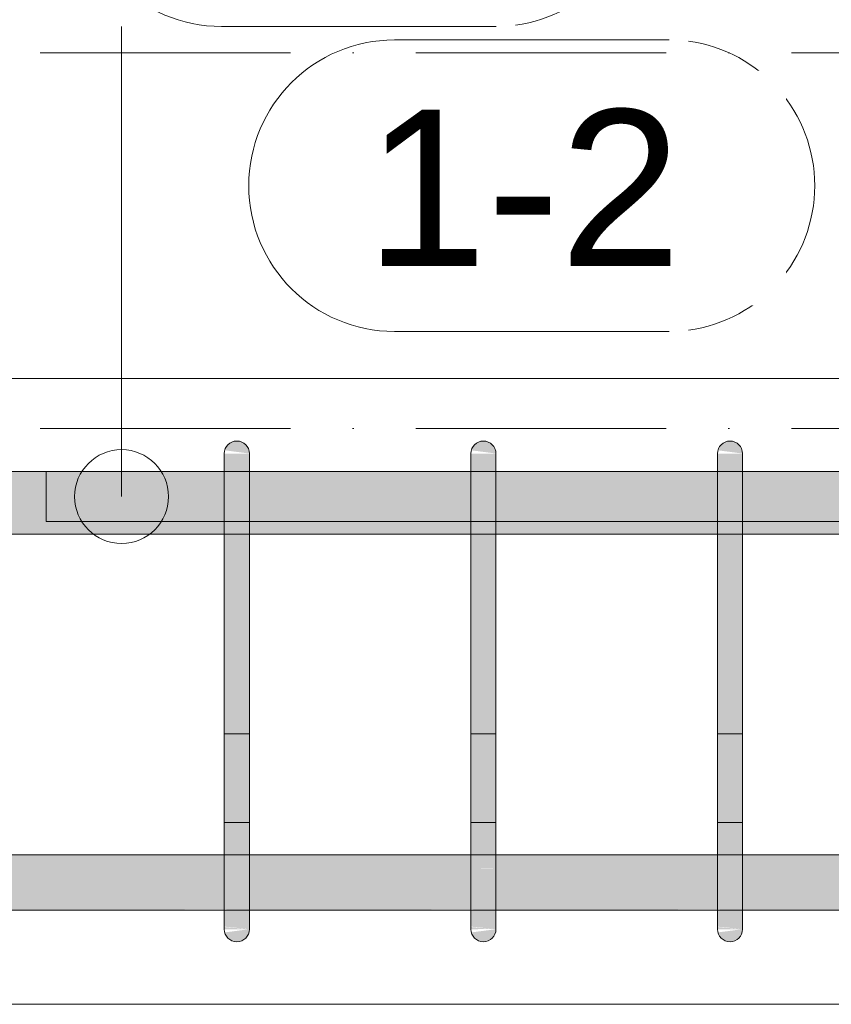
# Model space of a CAD drawing. Header units: millimetres. Extents: x -25607 to 9385, y 1894 to 10168.
# Tile 128 of 181: x 3334 to 3658, y 5620 to 6013. Entities that reach past the tile are written whole.
import ezdxf

# ---------------------------------------------------------------- set-up
doc = ezdxf.new("R2010")
doc.units = ezdxf.units.MM
doc.linetypes.add('Čerchovaná', pattern=[150, 100, -25, 0, -25])
for name, color, linetype, lineweight in [('A-FLOR-LEVL', 51, 'Continuous', 5), ('S-BEAM', 12, 'Continuous', 9), ('S-RBAR', 171, 'Continuous', 5), ('S-RBAR-IDEN', 171, 'Continuous', 5)]:
    doc.layers.add(name, color=color, linetype=linetype, lineweight=lineweight)
doc.styles.add('Arial_1', font='arial.ttf', dxfattribs={"height": 62.5})

# ---------------------------------------------------------------- blocks, each defined once
blk = doc.blocks.new('Popisek výztuže - _Typ_ množství_LEVÝ-573731-V5')
at = {"layer": 'S-RBAR-IDEN'}
for p, q in [((-16348.87, 6003.76), (-16458.56, 6003.76)), ((-16458.56, 5887.33), (-16348.87, 5887.33))]:
    blk.add_line(p, q, dxfattribs=at)
for centre, start, end in [((-16458.56, 5945.54), 90, 270), ((-16348.87, 5945.54), 277.6434, 82.3566)]:
    blk.add_arc(centre, 58.22, start, end, dxfattribs=at)
blk = doc.blocks.new('Popisek výztuže - _Typ_ množství_PRAVÝ-500031-V5')
at = {"layer": 'S-RBAR-IDEN'}
for p, q in [((-9208.82, 5575.12), (-9318.52, 5575.12)), ((-9318.52, 5458.68), (-9208.82, 5458.68))]:
    blk.add_line(p, q, dxfattribs=at)
for centre, start, end in [((-9318.52, 5516.9), 90, 270), ((-9208.82, 5516.9), 277.6434, 82.3566)]:
    blk.add_arc(centre, 58.22, start, end, dxfattribs=at)

msp = doc.modelspace()

# ---------------------------------------------------------------- hatches: boundary and pattern name
at = {"layer": 'S-RBAR'}
for points in [[(3425.75, 5840), (3425.58, 5841.29), (3425.08, 5842.5), (3424.29, 5843.54), (3423.25, 5844.33), (3422.04, 5844.83), (3420.75, 5845), (3419.46, 5844.83), (3418.25, 5844.33), (3417.22, 5843.54), (3416.42, 5842.5), (3415.92, 5841.29), (3425.58, 5840.02)], [(3524.27, 5840), (3524.1, 5841.29), (3523.6, 5842.5), (3522.8, 5843.54), (3521.77, 5844.33), (3520.56, 5844.83), (3519.27, 5845), (3517.97, 5844.83), (3516.77, 5844.33), (3515.73, 5843.54), (3514.94, 5842.5), (3514.44, 5841.29), (3523.67, 5840.08)], [(3622.79, 5840), (3622.62, 5841.29), (3622.12, 5842.5), (3621.32, 5843.54), (3620.29, 5844.33), (3619.08, 5844.83), (3617.79, 5845), (3616.49, 5844.83), (3615.29, 5844.33), (3614.25, 5843.54), (3613.46, 5842.5), (3612.96, 5841.29), (3622.62, 5840.02)], [(3425.75, 5815), (3425.75, 5840), (3415.75, 5840), (3415.75, 5815)], [(3514.27, 5815), (3524.27, 5815), (3524.27, 5840), (3514.27, 5840), (3514.27, 5819.55)], [(3622.79, 5815), (3622.79, 5840), (3612.79, 5840), (3612.79, 5815)], [(3425.75, 5675), (3425.75, 5815), (3415.75, 5815), (3415.75, 5675)], [(3523.67, 5675), (3524.27, 5675), (3524.27, 5815), (3514.27, 5815), (3514.27, 5675)], [(3622.79, 5675), (3622.79, 5815), (3612.79, 5815), (3612.79, 5675)], [(3420.75, 5645), (3422.04, 5645.17), (3423.25, 5645.67), (3424.29, 5646.46), (3425.08, 5647.5), (3425.58, 5648.71), (3425.58, 5649.98), (3415.92, 5648.71), (3416.42, 5647.5), (3417.22, 5646.46), (3418.25, 5645.67), (3419.46, 5645.17)], [(3519.27, 5645), (3520.56, 5645.17), (3521.77, 5645.67), (3522.8, 5646.46), (3523.67, 5647.66), (3524.1, 5648.71), (3524.27, 5650), (3514.44, 5648.71), (3514.94, 5647.5), (3515.73, 5646.46), (3516.77, 5645.67), (3517.97, 5645.17)], [(3617.79, 5645), (3619.08, 5645.17), (3620.29, 5645.67), (3621.32, 5646.46), (3622.12, 5647.5), (3622.62, 5648.71), (3622.62, 5649.98), (3612.96, 5648.71), (3613.46, 5647.5), (3614.25, 5646.46), (3615.29, 5645.67), (3616.49, 5645.17)]]:
    msp.add_hatch(color=256, dxfattribs=at).paths.add_polyline_path(points)
h = msp.add_hatch(color=256, dxfattribs=at)
h.paths.add_polyline_path([(4312.06, 5807.8), (4316.94, 5807.8), (4316.94, 5832.8), (4312.06, 5832.8), (4312.06, 5807.92)])
h.paths.add_polyline_path([(4235, 5807.8), (4254.15, 5807.92), (4254.15, 5832.8), (4235, 5832.8), (4235, 5807.92)])
h.paths.add_polyline_path([(7996.39, 5807.8), (7996.39, 5832.8), (7652.49, 5832.8), (7652.49, 5807.8), (7913.7, 5807.8)])
h.paths.add_polyline_path([(4740.74, 5807.8), (4819.86, 5807.92), (4819.86, 5832.8), (4740.74, 5832.8), (4740.74, 5807.92)])
h.paths.add_polyline_path([(1019.44, 5807.8), (1209.04, 5807.8), (1209.04, 5832.8), (1019.44, 5832.8), (1019.44, 5815)])
h.paths.add_polyline_path([(8024.44, 5807.8), (8024.44, 5832.8), (8014.39, 5832.8), (8014.39, 5807.8)])
h.paths.add_polyline_path([(4665.08, 5807.8), (4730.74, 5807.92), (4730.74, 5832.8), (4651.63, 5832.8), (4651.63, 5807.8)])
h.paths.add_polyline_path([(7579.29, 5807.8), (7579.29, 5832.8), (7544.18, 5832.8), (7544.18, 5807.8), (7562.5, 5807.8)])
h.paths.add_polyline_path([(4087.1, 5807.8), (4087.1, 5832.8), (4082.49, 5832.8), (4082.49, 5807.8)])
h.paths.add_polyline_path([(4829.86, 5807.8), (4908.97, 5807.92), (4908.97, 5832.8), (4829.86, 5832.8), (4829.86, 5807.92)])
h.paths.add_polyline_path([(4041.14, 5807.8), (4041.14, 5832.8), (4005.17, 5832.8), (4005.17, 5807.8), (4006.57, 5807.8)])
h.paths.add_polyline_path([(4280.97, 5807.8), (4286.39, 5807.8), (4286.39, 5832.8), (4280.97, 5832.8), (4280.97, 5815)])
h.paths.add_polyline_path([(1219.04, 5807.8), (1408.65, 5807.8), (1408.65, 5832.8), (1219.04, 5832.8), (1219.04, 5815)])
h.paths.add_polyline_path([(4641.63, 5807.8), (4641.63, 5832.8), (4551.63, 5832.8), (4551.63, 5807.8), (4577.28, 5807.8)])
h.paths.add_polyline_path([(7634.49, 5807.8), (7634.49, 5832.8), (7589.29, 5832.8), (7589.29, 5807.8)])
h.paths.add_polyline_path([(4918.97, 5807.8), (4998.08, 5807.92), (4998.08, 5832.8), (4918.97, 5832.8), (4918.97, 5807.92)])
h.paths.add_polyline_path([(3995.17, 5807.8), (3995.17, 5832.8), (3959.2, 5832.8), (3959.2, 5807.8), (3962.67, 5807.8)])
h.paths.add_polyline_path([(5008.08, 5807.8), (5087.19, 5807.92), (5087.19, 5832.8), (5008.08, 5832.8), (5008.08, 5807.92)])
h.paths.add_polyline_path([(3949.2, 5807.8), (3949.2, 5832.8), (3913.24, 5832.8), (3913.24, 5807.8), (3918.77, 5807.8)])
h.paths.add_polyline_path([(4269.97, 5807.8), (4270.97, 5807.8), (4270.97, 5832.8), (4264.15, 5832.8), (4264.15, 5807.8)])
h.paths.add_polyline_path([(4225, 5807.8), (4225, 5832.8), (4216.23, 5832.8), (4216.23, 5807.8)])
h.paths.add_polyline_path([(7534.18, 5807.8), (7534.18, 5832.8), (7499.07, 5832.8), (7499.07, 5807.8), (7518.6, 5807.8)])
h.paths.add_polyline_path([(5097.19, 5807.8), (5176.3, 5807.92), (5176.3, 5832.8), (5097.19, 5832.8), (5097.19, 5807.92)])
h.paths.add_polyline_path([(3903.24, 5807.8), (3903.24, 5832.8), (3867.27, 5832.8), (3867.27, 5807.8), (3874.87, 5807.8)])
h.paths.add_polyline_path([(4179.04, 5807.8), (4179.04, 5832.8), (4168.32, 5832.8), (4168.32, 5807.8)])
h.paths.add_polyline_path([(4541.63, 5807.8), (4541.63, 5832.8), (4503.72, 5832.8), (4503.72, 5807.8), (4533.37, 5807.8)])
h.paths.add_polyline_path([(5186.3, 5807.8), (5376.3, 5807.92), (5376.3, 5832.8), (5186.3, 5832.8), (5186.3, 5807.92)])
h.paths.add_polyline_path([(3857.27, 5807.8), (3857.27, 5832.8), (3821.3, 5832.8), (3821.3, 5807.8), (3830.97, 5807.8)])
h.paths.add_polyline_path([(4143.07, 5807.8), (4158.32, 5807.92), (4158.32, 5832.8), (4143.07, 5832.8), (4143.07, 5807.92)])
h.paths.add_polyline_path([(1418.65, 5807.8), (1608.25, 5807.8), (1608.25, 5832.8), (1418.65, 5832.8), (1418.65, 5815)])
h.paths.add_polyline_path([(7489.07, 5807.8), (7489.07, 5832.8), (7453.97, 5832.8), (7453.97, 5807.8), (7474.7, 5807.8)])
h.paths.add_polyline_path([(4051.14, 5807.8), (4062.49, 5807.92), (4062.49, 5832.8), (4051.14, 5832.8), (4051.14, 5807.92)])
h.paths.add_polyline_path([(5386.3, 5807.8), (5575.68, 5807.92), (5575.68, 5832.8), (5386.3, 5832.8), (5386.3, 5807.92)])
h.paths.add_polyline_path([(3811.3, 5807.8), (3811.3, 5832.8), (3721.3, 5832.8), (3721.3, 5807.8), (3787.07, 5807.8)])
h.paths.add_polyline_path([(1618.25, 5807.8), (1807.85, 5807.8), (1807.85, 5832.8), (1618.25, 5832.8), (1618.25, 5815)])
h.paths.add_polyline_path([(5585.68, 5807.8), (5775.06, 5807.92), (5775.06, 5832.8), (5585.68, 5832.8), (5585.68, 5807.92)])
h.paths.add_polyline_path([(3711.3, 5807.8), (3711.3, 5832.8), (3622.79, 5832.8), (3622.79, 5807.8), (3699.27, 5807.8)])
h.paths.add_polyline_path([(7443.97, 5807.8), (7443.97, 5832.8), (7408.86, 5832.8), (7408.86, 5807.8), (7430.8, 5807.8)])
h.paths.add_polyline_path([(3612.79, 5807.8), (3612.79, 5832.8), (3524.27, 5832.8), (3524.27, 5807.8), (3611.47, 5807.8)])
h.paths.add_polyline_path([(4493.72, 5807.8), (4493.72, 5832.8), (4455.8, 5832.8), (4455.8, 5807.8), (4489.47, 5807.8)])
h.paths.add_polyline_path([(5785.06, 5807.8), (5974.44, 5807.92), (5974.44, 5832.8), (5785.06, 5832.8), (5785.06, 5807.92)])
h.paths.add_polyline_path([(1817.85, 5807.8), (2007.45, 5807.8), (2007.45, 5832.8), (1817.85, 5832.8), (1817.85, 5815)])
h.paths.add_polyline_path([(3514.27, 5807.8), (3514.27, 5832.8), (3425.75, 5832.8), (3425.75, 5807.8), (3479.77, 5807.8)])
h.paths.add_polyline_path([(3415.75, 5807.8), (3415.75, 5832.8), (3327.23, 5832.8), (3327.23, 5807.8), (3391.96, 5807.8)])
h.paths.add_polyline_path([(7398.86, 5807.8), (7398.86, 5832.8), (7363.75, 5832.8), (7363.75, 5807.8), (7386.9, 5807.8)])
h.paths.add_polyline_path([(5984.44, 5807.8), (6173.82, 5807.92), (6173.82, 5832.8), (5984.44, 5832.8), (5984.44, 5807.92)])
h.paths.add_polyline_path([(6183.82, 5807.8), (6373.2, 5807.92), (6373.2, 5832.8), (6183.82, 5832.8), (6183.82, 5807.92)])
h.paths.add_polyline_path([(3317.23, 5807.8), (3317.23, 5832.8), (3228.71, 5832.8), (3228.71, 5807.8), (3304.16, 5807.8)])
h.paths.add_polyline_path([(3218.71, 5807.8), (3218.71, 5832.8), (3130.2, 5832.8), (3130.2, 5807.8), (3172.46, 5807.8)])
h.paths.add_polyline_path([(6383.2, 5807.8), (6572.58, 5807.92), (6572.58, 5832.8), (6383.2, 5832.8), (6383.2, 5807.92)])
h.paths.add_polyline_path([(2017.45, 5807.8), (2207.05, 5807.8), (2207.05, 5832.8), (2017.45, 5832.8), (2017.45, 5815)])
h.paths.add_polyline_path([(4445.8, 5807.8), (4445.57, 5832.8), (4407.89, 5832.8), (4407.89, 5807.8), (4445.57, 5807.8)])
h.paths.add_polyline_path([(7353.75, 5807.8), (7353.75, 5832.8), (7290.27, 5832.8), (7290.27, 5807.8), (7299.1, 5807.8)])
h.paths.add_polyline_path([(3120.2, 5807.8), (3120.2, 5832.8), (3031.68, 5832.8), (3031.68, 5807.8), (3084.66, 5807.8)])
h.paths.add_polyline_path([(6582.58, 5807.8), (6772.58, 5807.92), (6772.29, 5832.8), (6582.58, 5832.8), (6582.58, 5807.92)])
h.paths.add_polyline_path([(3021.68, 5807.8), (3021.68, 5832.8), (2933.16, 5832.8), (2933.16, 5807.8), (2996.86, 5807.8)])
h.paths.add_polyline_path([(4326.94, 5807.8), (4349.98, 5807.92), (4349.98, 5832.8), (4326.94, 5832.8), (4326.94, 5807.92)])
h.paths.add_polyline_path([(2923.16, 5807.8), (2923.16, 5832.8), (2834.64, 5832.8), (2834.64, 5807.8), (2909.06, 5807.8)])
h.paths.add_polyline_path([(2217.05, 5807.8), (2332.05, 5807.8), (2332.05, 5832.8), (2217.05, 5832.8), (2217.05, 5815)])
h.paths.add_polyline_path([(4120.41, 5807.8), (4133.07, 5807.92), (4133.07, 5832.8), (4120.41, 5832.8), (4120.41, 5807.92)])
h.paths.add_polyline_path([(7280.27, 5807.8), (7280.27, 5832.8), (7205.66, 5832.8), (7205.66, 5807.8), (7211.3, 5807.8)])
h.paths.add_polyline_path([(6782.58, 5807.8), (6857.2, 5807.92), (6857.2, 5832.8), (6782.58, 5832.8), (6782.58, 5807.92)])
h.paths.add_polyline_path([(4110.41, 5807.8), (4110.41, 5832.8), (4097.1, 5832.8), (4097.1, 5807.8)])
h.paths.add_polyline_path([(2824.64, 5807.8), (2824.64, 5832.8), (2736.12, 5832.8), (2736.12, 5807.8), (2821.26, 5807.8)])
h.paths.add_polyline_path([(6867.2, 5807.8), (6941.81, 5807.92), (6941.81, 5832.8), (6867.2, 5832.8), (6867.2, 5807.92)])
h.paths.add_polyline_path([(2342.05, 5807.8), (2430.57, 5807.8), (2430.57, 5832.8), (2342.05, 5832.8), (2342.05, 5815)])
h.paths.add_polyline_path([(2726.12, 5807.8), (2726.12, 5832.8), (2637.61, 5832.8), (2637.61, 5807.8), (2645.66, 5807.8)])
h.paths.add_polyline_path([(7195.66, 5807.8), (7195.66, 5832.8), (7121.04, 5832.8), (7121.04, 5807.8), (7123.5, 5807.8)])
h.paths.add_polyline_path([(2627.61, 5807.8), (2627.61, 5832.8), (2539.09, 5832.8), (2539.09, 5807.8), (2557.86, 5807.8)])
h.paths.add_polyline_path([(6951.81, 5807.8), (7026.43, 5807.92), (7026.43, 5832.8), (6951.81, 5832.8), (6951.81, 5807.92)])
h.paths.add_polyline_path([(4206.23, 5807.8), (4206.23, 5832.8), (4189.04, 5832.8), (4189.04, 5807.8)])
h.paths.add_polyline_path([(4397.89, 5807.8), (4397.89, 5832.8), (4359.98, 5832.8), (4359.98, 5807.8)])
h.paths.add_polyline_path([(2529.09, 5807.8), (2529.09, 5832.8), (2440.57, 5832.8), (2440.57, 5807.8), (2470.06, 5807.8)])
h.paths.add_polyline_path([(7036.43, 5807.8), (7111.04, 5807.92), (7111.04, 5832.8), (7036.43, 5832.8), (7036.43, 5807.92)])
h = msp.add_hatch(color=256, dxfattribs=at)
h.paths.add_polyline_path([(-1905.56, 5657.64), (-1885.56, 5657.92), (-1885.56, 5679.64), (-1905.56, 5679.64), (-1905.56, 5666.13)])
h.paths.add_polyline_path([(3021.68, 5657.64), (3021.68, 5679.64), (2933.16, 5679.64), (2933.16, 5657.64), (2996.86, 5657.64)])
h.paths.add_polyline_path([(3084.66, 5657.64), (3120.2, 5657.92), (3120.2, 5679.64), (3031.68, 5679.64), (3031.68, 5657.64), (3040.76, 5657.64)])
h.paths.add_polyline_path([(-1832.27, 5657.64), (-1798.99, 5657.92), (-1798.99, 5679.64), (-1832.27, 5679.64), (-1832.27, 5657.92)])
h.paths.add_polyline_path([(2923.16, 5657.64), (2923.16, 5679.64), (2834.64, 5679.64), (2834.64, 5657.64), (2909.06, 5657.64)])
h.paths.add_polyline_path([(3130.2, 5657.64), (3218.71, 5657.92), (3218.71, 5679.64), (3130.2, 5679.64), (3130.2, 5657.92)])
h.paths.add_polyline_path([(-1875.56, 5657.64), (-1842.27, 5657.92), (-1842.27, 5679.64), (-1875.56, 5679.64), (-1875.56, 5657.92)])
h.paths.add_polyline_path([(2824.64, 5657.64), (2824.64, 5679.64), (2736.12, 5679.64), (2736.12, 5657.64), (2821.26, 5657.64)])
h.paths.add_polyline_path([(4316.94, 5657.64), (4316.94, 5679.64), (4306.39, 5679.64), (4306.39, 5657.64), (4313.87, 5657.64)])
h.paths.add_polyline_path([(3228.71, 5657.64), (3317.23, 5657.92), (3317.23, 5679.64), (3228.71, 5679.64), (3228.71, 5657.92)])
h.paths.add_polyline_path([(4334.44, 5657.64), (4334.44, 5679.64), (4326.94, 5679.64), (4326.94, 5657.64)])
h.paths.add_polyline_path([(2726.12, 5657.64), (2726.12, 5679.64), (2637.61, 5679.64), (2637.61, 5657.64), (2689.56, 5657.64)])
h.paths.add_polyline_path([(2627.61, 5657.64), (2627.61, 5679.64), (2539.09, 5679.64), (2539.09, 5657.64), (2601.76, 5657.64)])
h.paths.add_polyline_path([(-1788.99, 5657.64), (-1755.71, 5657.92), (-1755.71, 5679.64), (-1788.99, 5679.64), (-1788.99, 5657.92)])
h.paths.add_polyline_path([(2529.09, 5657.64), (2529.09, 5679.64), (2440.57, 5679.64), (2440.57, 5657.64), (2513.96, 5657.64)])
h.paths.add_polyline_path([(3327.23, 5657.64), (3415.75, 5657.92), (3415.75, 5679.64), (3327.23, 5679.64), (3327.23, 5657.92)])
h.paths.add_polyline_path([(-1745.71, 5657.64), (-1712.42, 5657.92), (-1712.42, 5679.64), (-1745.71, 5679.64), (-1745.71, 5657.92)])
h.paths.add_polyline_path([(2430.57, 5657.64), (2430.57, 5679.64), (2342.05, 5679.64), (2342.05, 5657.64), (2426.16, 5657.64)])
h.paths.add_polyline_path([(-1702.42, 5657.64), (-1677.42, 5657.92), (-1677.42, 5679.64), (-1702.42, 5679.64), (-1702.42, 5657.92)])
h.paths.add_polyline_path([(4270.97, 5657.64), (4270.97, 5679.64), (4235, 5679.64), (4235, 5657.64), (4269.97, 5657.64)])
h.paths.add_polyline_path([(2332.05, 5657.64), (2332.05, 5679.64), (2217.05, 5679.64), (2217.05, 5657.64), (2294.45, 5657.64)])
h.paths.add_polyline_path([(3425.75, 5657.64), (3514.27, 5657.92), (3514.27, 5679.64), (3425.75, 5679.64), (3425.75, 5657.92)])
h.paths.add_polyline_path([(-1667.42, 5657.64), (-1579.97, 5657.92), (-1579.97, 5679.64), (-1667.42, 5679.64), (-1667.42, 5657.92)])
h.paths.add_polyline_path([(4286.39, 5657.64), (4286.39, 5679.64), (4280.97, 5679.64), (4280.97, 5657.64)])
h.paths.add_polyline_path([(2207.05, 5657.64), (2207.05, 5679.64), (2017.45, 5679.64), (2017.45, 5657.64), (2206.65, 5657.64)])
h.paths.add_polyline_path([(2007.45, 5657.64), (2007.45, 5679.64), (1817.85, 5679.64), (1817.85, 5657.64), (1987.15, 5657.64)])
h.paths.add_polyline_path([(-1569.97, 5657.64), (-1482.53, 5657.92), (-1482.53, 5679.64), (-1569.97, 5679.64), (-1569.97, 5657.92)])
h.paths.add_polyline_path([(1807.85, 5657.64), (1807.85, 5679.64), (1618.25, 5679.64), (1618.25, 5657.64), (1767.65, 5657.64)])
h.paths.add_polyline_path([(3524.27, 5657.64), (3612.79, 5657.92), (3612.79, 5679.64), (3524.27, 5679.64), (3524.27, 5657.92)])
h.paths.add_polyline_path([(-1472.53, 5657.64), (-1385.08, 5657.92), (-1385.08, 5679.64), (-1472.53, 5679.64), (-1472.53, 5657.92)])
h.paths.add_polyline_path([(-1375.08, 5657.64), (-1287.63, 5657.92), (-1287.63, 5679.64), (-1375.08, 5679.64), (-1375.08, 5657.92)])
h.paths.add_polyline_path([(1608.25, 5657.64), (1608.25, 5679.64), (1418.65, 5679.64), (1418.65, 5657.64), (1592.05, 5657.64)])
h.paths.add_polyline_path([(4225, 5657.64), (4225, 5679.64), (4189.04, 5679.64), (4189.04, 5657.64)])
h.paths.add_polyline_path([(3622.79, 5657.64), (3711.3, 5657.92), (3711.3, 5679.64), (3622.79, 5679.64), (3622.79, 5657.92)])
h.paths.add_polyline_path([(-1277.63, 5657.64), (-1190.19, 5657.92), (-1190.19, 5679.64), (-1277.63, 5679.64), (-1277.63, 5657.92)])
h.paths.add_polyline_path([(1408.65, 5657.64), (1408.65, 5679.64), (1219.04, 5679.64), (1219.04, 5657.64), (1372.55, 5657.64)])
h.paths.add_polyline_path([(-1180.19, 5657.64), (-1092.74, 5657.92), (-1092.74, 5679.64), (-1180.19, 5679.64), (-1180.19, 5657.92)])
h.paths.add_polyline_path([(4179.04, 5657.64), (4179.04, 5679.64), (4143.07, 5679.64), (4143.07, 5657.64)])
h.paths.add_polyline_path([(1209.04, 5657.64), (1209.04, 5679.64), (1019.44, 5679.64), (1019.44, 5657.64), (1196.95, 5657.64)])
h.paths.add_polyline_path([(3721.3, 5657.64), (3811.3, 5657.92), (3811.3, 5679.64), (3721.3, 5679.64), (3721.3, 5657.92)])
h.paths.add_polyline_path([(1009.44, 5657.64), (1009.44, 5679.64), (819.84, 5679.64), (819.84, 5657.64), (977.44, 5657.64)])
h.paths.add_polyline_path([(-1082.74, 5657.64), (-995.29, 5657.92), (-995.29, 5679.64), (-1082.74, 5679.64), (-1082.74, 5657.92)])
h.paths.add_polyline_path([(-985.29, 5657.64), (-897.85, 5657.92), (-897.85, 5679.64), (-985.29, 5679.64), (-985.29, 5657.92)])
h.paths.add_polyline_path([(4133.07, 5657.64), (4133.07, 5679.64), (4097.1, 5679.64), (4097.1, 5657.64)])
h.paths.add_polyline_path([(3821.3, 5657.64), (3857.27, 5657.92), (3857.27, 5679.64), (3821.3, 5679.64), (3821.3, 5657.92)])
h.paths.add_polyline_path([(809.84, 5657.64), (809.84, 5679.64), (620.24, 5679.64), (620.24, 5657.64), (801.84, 5657.64)])
h.paths.add_polyline_path([(-887.85, 5657.64), (-800.4, 5657.92), (-800.4, 5679.64), (-887.85, 5679.64), (-887.85, 5657.92)])
h.paths.add_polyline_path([(610.24, 5657.64), (610.24, 5679.64), (420.64, 5679.64), (420.64, 5657.64), (582.34, 5657.64)])
h.paths.add_polyline_path([(3867.27, 5657.64), (3903.24, 5657.92), (3903.24, 5679.64), (3867.27, 5679.64), (3867.27, 5657.92)])
h.paths.add_polyline_path([(-790.4, 5657.64), (-702.95, 5657.92), (-702.95, 5679.64), (-790.4, 5679.64), (-790.4, 5657.92)])
h.paths.add_polyline_path([(-692.95, 5657.64), (-605.51, 5657.92), (-605.51, 5679.64), (-692.95, 5679.64), (-692.95, 5657.92)])
h.paths.add_polyline_path([(410.64, 5657.64), (410.64, 5679.64), (221.04, 5679.64), (221.04, 5657.64), (406.74, 5657.64)])
h.paths.add_polyline_path([(4062.49, 5657.64), (4062.49, 5679.64), (4051.14, 5679.64), (4051.14, 5657.64)])
h.paths.add_polyline_path([(3913.24, 5657.64), (3949.2, 5657.92), (3949.2, 5679.64), (3913.24, 5679.64), (3913.24, 5657.92)])
h.paths.add_polyline_path([(4087.1, 5657.64), (4087.1, 5679.64), (4082.49, 5679.64), (4082.49, 5657.64)])
h.paths.add_polyline_path([(211.04, 5657.64), (211.04, 5679.64), (21.43, 5679.64), (21.43, 5657.64), (187.24, 5657.64)])
h.paths.add_polyline_path([(3959.2, 5657.64), (3995.17, 5657.92), (3995.17, 5679.64), (3959.2, 5679.64), (3959.2, 5657.92)])
h.paths.add_polyline_path([(-595.51, 5657.64), (-508.06, 5657.92), (-508.06, 5679.64), (-595.51, 5679.64), (-595.51, 5657.92)])
h.paths.add_polyline_path([(11.43, 5657.64), (11.43, 5679.64), (-178.17, 5679.64), (-178.17, 5657.64), (-32.27, 5657.64)])
h.paths.add_polyline_path([(-498.06, 5657.64), (-410.61, 5657.92), (-410.61, 5679.64), (-498.06, 5679.64), (-498.06, 5657.92)])
h.paths.add_polyline_path([(4041.14, 5657.64), (4041.14, 5679.64), (4005.17, 5679.64), (4005.17, 5657.64), (4006.57, 5657.64)])
h.paths.add_polyline_path([(-188.17, 5657.64), (-188.17, 5679.64), (-303.17, 5679.64), (-303.17, 5657.64), (-207.87, 5657.64)])
h.paths.add_polyline_path([(-400.61, 5657.64), (-313.17, 5657.92), (-313.17, 5679.64), (-400.61, 5679.64), (-400.61, 5657.92)])
h = msp.add_hatch(color=256, dxfattribs=at)
h.paths.add_polyline_path([(3425.75, 5653.08), (3425.75, 5653.74), (3424.39, 5653.89), (3423.55, 5653.51)])
h.paths.add_polyline_path([(3420.26, 5655.53), (3418.58, 5657.49), (3415.75, 5657.92), (3415.75, 5656.75)])
h.paths.add_polyline_path([(3425.75, 5661.72), (3425.75, 5663.44), (3415.75, 5665.43), (3420.47, 5661.91)])
h.paths.add_polyline_path([(3423.72, 5674.03), (3425.75, 5674.24), (3425.75, 5675), (3415.75, 5675), (3415.75, 5674.03)])
h = msp.add_hatch(color=256, dxfattribs=at)
h.paths.add_polyline_path([(3415.75, 5665.43), (3425.75, 5663.44), (3425.75, 5674.24), (3423.72, 5674.03), (3415.75, 5674.03), (3415.75, 5666.13)])
h.paths.add_polyline_path([(3425.75, 5650), (3425.75, 5653.08), (3423.55, 5653.51), (3424.39, 5653.89), (3425.75, 5653.74), (3425.75, 5661.72), (3421.22, 5661.99), (3415.75, 5665.43), (3415.75, 5658.15), (3418.72, 5657.32), (3420.26, 5655.53), (3415.75, 5656.75), (3415.92, 5650.99), (3417.84, 5650.85), (3422.04, 5650.4)])
h.paths.add_polyline_path([(3425.75, 5650), (3415.75, 5650.85), (3415.92, 5650), (3420.75, 5650)])
h = msp.add_hatch(color=256, dxfattribs=at)
h.paths.add_polyline_path([(3524.27, 5653.08), (3524.27, 5653.74), (3522.91, 5653.89), (3522.07, 5653.51), (3523.67, 5653.2)])
h.paths.add_polyline_path([(3518.78, 5655.53), (3517.1, 5657.49), (3514.27, 5657.92), (3514.27, 5656.75)])
h.paths.add_polyline_path([(3524.27, 5661.72), (3524.27, 5663.44), (3514.27, 5665.43), (3518.99, 5661.91), (3523.67, 5661.74)])
h.paths.add_polyline_path([(3514.27, 5674.03), (3524.27, 5674.24), (3524.27, 5675), (3514.27, 5675)])
h = msp.add_hatch(color=256, dxfattribs=at)
h.paths.add_polyline_path([(3514.44, 5650), (3523.67, 5650.05), (3514.27, 5650.85), (3514.27, 5650)])
h.paths.add_polyline_path([(3514.27, 5665.43), (3524.27, 5663.44), (3524.27, 5674.24), (3522.24, 5674.03), (3514.27, 5674.03), (3514.27, 5666.13)])
h.paths.add_polyline_path([(3524.27, 5650), (3524.27, 5653.08), (3522.07, 5653.51), (3522.91, 5653.89), (3524.27, 5653.74), (3524.27, 5661.72), (3519.74, 5661.99), (3514.27, 5665.43), (3514.27, 5658.15), (3517.24, 5657.32), (3518.78, 5655.53), (3514.27, 5656.75), (3514.44, 5650.99), (3516.36, 5650.85), (3523.67, 5650.06)])
h = msp.add_hatch(color=256, dxfattribs=at)
h.paths.add_polyline_path([(3622.79, 5653.08), (3622.79, 5653.74), (3621.43, 5653.89), (3620.58, 5653.51)])
h.paths.add_polyline_path([(3617.3, 5655.53), (3615.61, 5657.49), (3612.79, 5657.92), (3612.79, 5656.75)])
h.paths.add_polyline_path([(3622.79, 5661.72), (3622.79, 5663.44), (3612.79, 5665.43), (3617.51, 5661.91)])
h.paths.add_polyline_path([(3620.76, 5674.03), (3622.79, 5674.24), (3622.79, 5675), (3612.79, 5675), (3612.79, 5674.03)])
h = msp.add_hatch(color=256, dxfattribs=at)
h.paths.add_polyline_path([(3612.79, 5665.43), (3622.79, 5663.44), (3622.79, 5674.24), (3620.76, 5674.03), (3612.79, 5674.03), (3612.79, 5666.13)])
h.paths.add_polyline_path([(3622.79, 5650), (3622.79, 5653.08), (3620.58, 5653.51), (3621.43, 5653.89), (3622.79, 5653.74), (3622.79, 5661.72), (3618.26, 5661.99), (3612.79, 5665.43), (3612.79, 5658.15), (3615.76, 5657.32), (3617.3, 5655.53), (3612.79, 5656.75), (3612.96, 5650.99), (3614.87, 5650.85), (3619.08, 5650.4)])
h.paths.add_polyline_path([(3622.79, 5650), (3612.79, 5650.85), (3612.96, 5650), (3617.79, 5650)])

# ---------------------------------------------------------------- linework, layer by layer
at = {"layer": 'A-FLOR-LEVL', "linetype": 'Čerchovaná'}
for p, q in [((-3262.19, 6000), (9255.9, 6000)), ((-3262.19, 5850), (9255.9, 5850))]:
    msp.add_line(p, q, dxfattribs=at)
at = {"layer": 'S-BEAM'}
for p, q in [((4009.44, 5870), (-1980.56, 5870)), ((4009.44, 5870), (-1880.56, 5870)), ((4009.44, 5620), (-1980.56, 5620)), ((-1880.56, 5620), (4009.44, 5620))]:
    msp.add_line(p, q, dxfattribs=at)
at = {"layer": 'S-RBAR'}
for p, q in [((3415.75, 5815), (3415.75, 5840)), ((3415.75, 5815), (3415.75, 5840)), ((3425.75, 5815), (3425.75, 5840)), ((3425.75, 5815), (3425.75, 5840)), ((3514.27, 5815), (3514.27, 5840)), ((3514.27, 5815), (3514.27, 5840)), ((3524.27, 5815), (3524.27, 5840)), ((3524.27, 5815), (3524.27, 5840)), ((3612.79, 5815), (3612.79, 5840)), ((3612.79, 5815), (3612.79, 5840)), ((3622.79, 5815), (3622.79, 5840)), ((3622.79, 5815), (3622.79, 5840)), ((1019.4, 5832.8), (8024.44, 5832.8)), ((1019.4, 5832.8), (8024.44, 5832.8)), ((1019.4, 5832.8), (8024.44, 5832.8)), ((3965.59, 5832.8), (3344.59, 5832.8)), ((3344.59, 5832.8), (3344.59, 5812.8)), ((3965.59, 5832.8), (3344.59, 5832.8)), ((3344.59, 5832.8), (3344.59, 5812.8)), ((3415.75, 5675), (3415.75, 5815)), ((3415.75, 5815), (3415.75, 5675)), ((3425.75, 5675), (3425.75, 5815)), ((3425.75, 5815), (3425.75, 5675)), ((3514.27, 5675), (3514.27, 5815)), ((3514.27, 5815), (3514.27, 5675)), ((3524.27, 5675), (3524.27, 5815)), ((3524.27, 5815), (3524.27, 5675)), ((3612.79, 5675), (3612.79, 5815)), ((3612.79, 5815), (3612.79, 5675)), ((3622.79, 5675), (3622.79, 5815)), ((3622.79, 5815), (3622.79, 5675)), ((3965.59, 5812.8), (3344.59, 5812.8)), ((3965.59, 5812.8), (3344.59, 5812.8)), ((1019.4, 5807.8), (8024.44, 5807.8)), ((1019.4, 5807.8), (8024.44, 5807.8)), ((1019.4, 5807.8), (8024.44, 5807.8)), ((3415.75, 5728.03), (3415.75, 5692.68)), ((3415.75, 5728.03), (3425.75, 5728.03)), ((3425.75, 5728.03), (3425.75, 5692.68)), ((3514.27, 5728.03), (3514.27, 5692.68)), ((3514.27, 5728.03), (3524.27, 5728.03)), ((3524.27, 5728.03), (3524.27, 5692.68)), ((3612.79, 5728.03), (3612.79, 5692.68)), ((3612.79, 5728.03), (3622.79, 5728.03)), ((3622.79, 5728.03), (3622.79, 5692.68)), ((3415.75, 5650), (3415.75, 5692.68)), ((3425.75, 5692.68), (3415.75, 5692.68)), ((3415.75, 5657.32), (3415.75, 5692.68)), ((3425.75, 5650), (3425.75, 5692.68)), ((3425.75, 5657.32), (3425.75, 5692.68)), ((3514.27, 5650), (3514.27, 5692.68)), ((3524.27, 5692.68), (3514.27, 5692.68)), ((3514.27, 5657.32), (3514.27, 5692.68)), ((3524.27, 5650), (3524.27, 5692.68)), ((3524.27, 5657.32), (3524.27, 5692.68)), ((3612.79, 5650), (3612.79, 5692.68)), ((3622.79, 5692.68), (3612.79, 5692.68)), ((3612.79, 5657.32), (3612.79, 5692.68)), ((3622.79, 5650), (3622.79, 5692.68)), ((3622.79, 5657.32), (3622.79, 5692.68)), ((4334.44, 5679.64), (-1905.56, 5679.64)), ((4334.44, 5679.64), (-1905.56, 5679.64)), ((4334.44, 5679.64), (-1905.56, 5679.64)), ((3415.75, 5650), (3415.75, 5675)), ((3415.75, 5657.32), (3415.75, 5675)), ((3425.75, 5650), (3425.75, 5675)), ((3425.75, 5650), (3425.75, 5675)), ((3514.27, 5650), (3514.27, 5675)), ((3514.27, 5657.32), (3514.27, 5675)), ((3524.27, 5650), (3524.27, 5675)), ((3524.27, 5650), (3524.27, 5675)), ((3612.79, 5650), (3612.79, 5675)), ((3612.79, 5657.32), (3612.79, 5675)), ((3622.79, 5650), (3622.79, 5675)), ((3622.79, 5650), (3622.79, 5675)), ((4334.44, 5657.64), (-1905.56, 5657.64)), ((4334.44, 5657.64), (-1905.56, 5657.64)), ((4334.44, 5657.64), (-1905.56, 5657.64)), ((3415.75, 5650.85), (3415.75, 5657.32)), ((3415.75, 5650.85), (3415.75, 5657.32)), ((3425.75, 5650), (3425.75, 5657.32)), ((3514.27, 5650.85), (3514.27, 5657.32)), ((3514.27, 5650.85), (3514.27, 5657.32)), ((3524.27, 5650), (3524.27, 5657.32)), ((3612.79, 5650.85), (3612.79, 5657.32)), ((3612.79, 5650.85), (3612.79, 5657.32)), ((3622.79, 5650), (3622.79, 5657.32))]:
    msp.add_line(p, q, dxfattribs=at)
for centre, start, end in [((3420.75, 5840), 0, 180), ((3420.75, 5840), 0, 180), ((3519.27, 5840), 0, 180), ((3519.27, 5840), 0, 180), ((3617.79, 5840), 0, 180), ((3617.79, 5840), 0, 180), ((3420.75, 5650), 180, 360), ((3420.75, 5650), 180, 360), ((3420.75, 5650), 180, 360), ((3519.27, 5650), 180, 360), ((3519.27, 5650), 180, 360), ((3519.27, 5650), 180, 360), ((3617.79, 5650), 180, 360), ((3617.79, 5650), 180, 360), ((3617.79, 5650), 180, 360)]:
    msp.add_arc(centre, 5, start, end, dxfattribs=at)
at = {"layer": 'S-RBAR-IDEN'}
msp.add_line((3374.69, 5822.8), (3374.69, 6010.59), dxfattribs=at)
msp.add_circle((3374.69, 5822.8), 18.75, dxfattribs=at)

# ---------------------------------------------------------------- block references
for name, p in [('Popisek výztuže - _Typ_ množství_LEVÝ-573731-V5', (19873.19, 123.27)), ('Popisek výztuže - _Typ_ množství_PRAVÝ-500031-V5', (12802.25, 430.09))]:
    msp.add_blockref(name, p, dxfattribs=at)

# ---------------------------------------------------------------- next in the draw order: texts
at = {"layer": 'S-RBAR-IDEN', "insert": (3472.16, 5977.36), "char_height": 62.5, "width": 152.3206, "attachment_point": 1, "style": 'Arial_1', "bg_fill": 3, "box_fill_scale": 1.25, "bg_fill_color": 256, "bg_fill_true_color": 13158600, "bg_fill_transparency": 0}
msp.add_mtext('1-2', dxfattribs=at)

doc.saveas('drawing.dxf')
